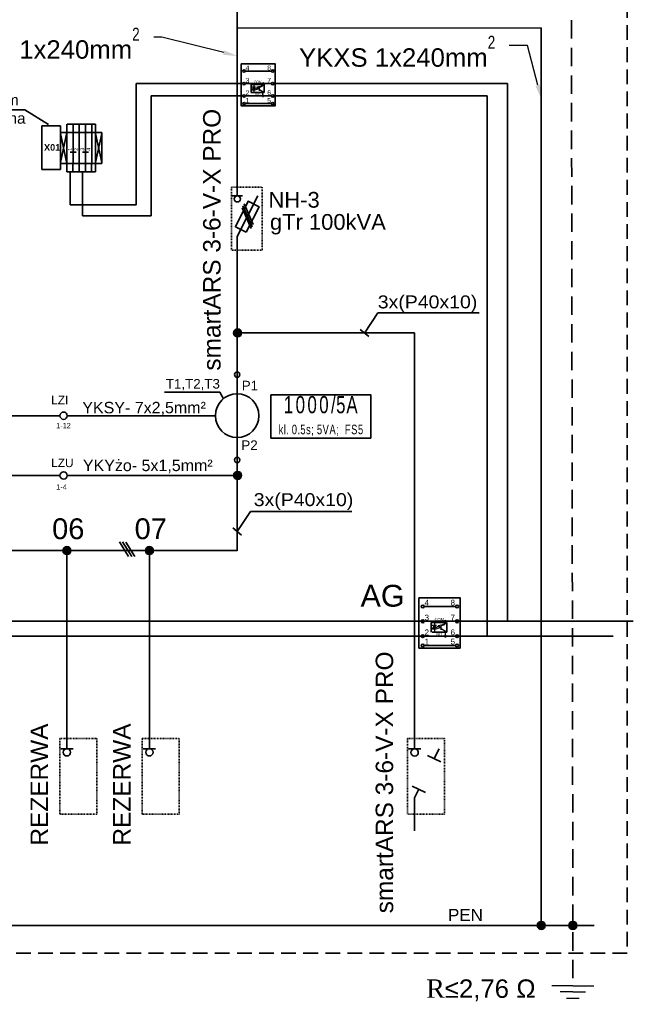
# Model space of a CAD drawing. Header units: millimetres. Extents: x -2674 to -2203, y -551 to -4.
# Tile 6 of 7: x -2388 to -2305, y -220 to -87. Entities that reach past the tile are written whole.
import ezdxf
from ezdxf import colors
from ezdxf.entities.mleader import LeaderData, LeaderLine
from ezdxf.enums import TextEntityAlignment as Align
from ezdxf.math import Vec2, Vec3

# ---------------------------------------------------------------- set-up
doc = ezdxf.new("R2010")
doc.units = ezdxf.units.MM
for name, pattern in [('_DROBNA', [12, 4, -8]), ('DASHED', [0.75, 0.5, -0.25]), ('DASHED2', [0.375, 0.25, -0.125]), ('HIDDEN', [0.375, 0.25, -0.125]), ('Symbol_S', [0])]:
    doc.linetypes.add(name, pattern=pattern)
doc.layers.add('02 urządzenia nn', color=7, linetype='Continuous', lineweight=35, true_color=0x007299)
doc.layers.add('e_opis linia SN', color=7, linetype='Continuous')
doc.layers.add('Opisy', color=10, linetype='Continuous')
doc.styles.add('100', font='Arial', dxfattribs={"height": 1})
doc.styles.add('101', font='arialbd.ttf', dxfattribs={"height": 1})
doc.styles.add('119', font='Arial', dxfattribs={"height": 1})
doc.styles.add('121', font='Arial', dxfattribs={"height": 1})
doc.styles.add('122', font='Arial', dxfattribs={"height": 1})
doc.styles.add('123', font='Arial', dxfattribs={"height": 1})
doc.styles.add('62', font='Arial', dxfattribs={"height": 1})
doc.styles.add('998', font='ROMANC.SHX', dxfattribs={"width": 0.707, "bigfont": 'HZTXT.SHX'})
doc.styles.add('Arial CE', font='ARIAL.TTF')
doc.styles.add('Arial h-40', font='ARIAL.TTF', dxfattribs={"height": 40})
doc.styles.get("Standard").update_dxf_attribs({"font": 'arial.ttf'})

msp = doc.modelspace()

# ---------------------------------------------------------------- hatches: boundary and pattern name
at = {"layer": '02 urządzenia nn'}
h = msp.add_hatch(color=256, dxfattribs=at)
edge = h.paths.add_edge_path()
edge.add_arc((-2355.45, -95.53), 0.0809, 0, 360)
h = msp.add_hatch(color=256, dxfattribs=at)
edge = h.paths.add_edge_path()
edge.add_arc((-2355.45, -97.21), 0.0809, 0, 360)
at = {"layer": '02 urządzenia nn', "linetype": 'Continuous'}
for points in [[(-2358.37, -129.37, 1), (-2359.44, -129.37, 1)], [(-2358.37, -148.7, 1), (-2359.44, -148.7, 1)], [(-2381.53, -158.89, 1), (-2382.62, -158.89, 1)], [(-2370.32, -158.89, 1), (-2371.41, -158.89, 1)], [(-2317.12, -209.75, 1), (-2318.21, -209.75, 1)], [(-2312.82, -209.75, 1), (-2313.91, -209.75, 1)]]:
    msp.add_hatch(color=256, dxfattribs=at).paths.add_polyline_path(points)
at = {"layer": '02 urządzenia nn'}
h = msp.add_hatch(color=256, dxfattribs=at)
edge = h.paths.add_edge_path()
edge.add_arc((-2330.68, -168.49), 0.097, 0, 360)
h = msp.add_hatch(color=256, dxfattribs=at)
edge = h.paths.add_edge_path()
edge.add_arc((-2330.68, -170.51), 0.097, 0, 360)

# ---------------------------------------------------------------- linework, layer by layer
at = {"layer": '02 urządzenia nn', "color": 1, "linetype": 'HIDDEN', "lineweight": 35, "ltscale": 10}
msp.add_line((-2313.61, -56.92), (-2313.35, -217.92), dxfattribs=at)
at = {"layer": '02 urządzenia nn'}
for p, q in [((-2358.93, -98.55), (-2358.93, -71.84)), ((-2358.93, -88.02), (-2317.66, -87.99, 1837562.45)), ((-2317.66, -87.99, 1837580.98), (-2317.66, -209.75, 94421.3)), ((-2357.85, -93.84, -5222792.99), (-2354.29, -93.84, -5222792.99)), ((-2358.18, -95.53, -5222792.99), (-2372.67, -95.53, -5222792.99)), ((-2372.67, -95.53, -5222792.99), (-2372.67, -111.98, -5222792.99)), ((-2357.85, -95.53, -5222792.99), (-2354.29, -95.53, -5222792.99)), ((-2353.96, -95.53, -5222792.99), (-2322.26, -95.53, -5222792.99)), ((-2322.26, -95.53, -5222792.99), (-2322.26, -168.49, -6267351.59)), ((-2358.18, -97.21, -5222792.99), (-2370.61, -97.21, -5222792.99)), ((-2370.61, -97.21, -5222792.99), (-2370.61, -113.47, -5222792.99)), ((-2357.85, -97.21, -5222792.99), (-2354.29, -97.21, -5222792.99)), ((-2353.96, -97.21, -5222792.99), (-2325.01, -97.21, -5222792.99)), ((-2325.01, -97.21, -5222792.99), (-2325.01, -170.51, -6267351.59)), ((-2358.93, -110.76), (-2358.93, -98.55)), ((-2357.85, -98.25, -5222792.99), (-2354.29, -98.25, -5222792.99)), ((-2387.78, -99.08), (-2421.72, -99.08)), ((-2384.55, -101.08), (-2387.78, -99.08)), ((-2382.92, -101.28), (-2385.46, -101.28)), ((-2385.46, -101.28), (-2385.46, -107.19)), ((-2382.92, -107.19), (-2382.92, -101.28)), ((-2382.08, -101.04), (-2382.08, -102.16)), ((-2382.03, -101.04), (-2378.19, -101.04)), ((-2381.23, -101.04), (-2381.23, -102.16)), ((-2380.39, -101.04), (-2380.39, -102.16)), ((-2379.54, -102.16), (-2379.54, -101.04)), ((-2378.7, -102.16), (-2378.7, -101.04)), ((-2378.19, -102.16), (-2378.19, -101.04)), ((-2378.19, -102.16), (-2378.19, -101.04)), ((-2377.34, -102.16), (-2382.92, -102.16)), ((-2382.92, -102.16), (-2382.92, -106.39)), ((-2382.08, -102.16), (-2382.92, -106.26)), ((-2382.92, -102.29), (-2382.08, -106.39)), ((-2382.08, -102.16), (-2382.08, -106.39)), ((-2381.23, -106.39), (-2381.23, -102.16)), ((-2380.39, -106.39), (-2380.39, -102.16)), ((-2379.54, -106.39), (-2379.54, -102.16)), ((-2378.7, -106.39), (-2378.7, -102.16)), ((-2378.19, -106.39), (-2378.19, -102.16)), ((-2377.34, -102.29), (-2378.19, -106.26)), ((-2378.19, -102.29), (-2377.34, -106.26)), ((-2377.34, -106.39), (-2377.34, -102.16)), ((-2377.34, -106.39), (-2377.34, -102.16)), ((-2381.63, -104.84), (-2380.82, -104.84)), ((-2379.94, -104.84), (-2379.12, -104.84)), ((-2382.92, -106.39), (-2377.34, -106.39)), ((-2382.1, -106.39), (-2382.1, -107.52)), ((-2381.25, -106.39), (-2381.25, -107.52)), ((-2380.41, -106.39), (-2380.41, -107.52)), ((-2379.56, -107.52), (-2379.56, -106.39)), ((-2378.72, -107.52), (-2378.72, -106.39)), ((-2378.21, -107.52), (-2378.21, -106.39)), ((-2378.21, -107.52), (-2378.21, -106.39)), ((-2385.46, -107.19), (-2382.92, -107.19)), ((-2382.1, -107.52), (-2378.21, -107.52)), ((-2381.64, -107.97), (-2381.64, -107.52)), ((-2381.64, -107.97), (-2381.64, -111.98)), ((-2379.95, -107.97), (-2379.95, -107.52)), ((-2379.95, -107.97), (-2379.95, -113.47)), ((-2358.24, -110.76), (-2359.62, -110.76)), ((-2356.16, -110.76), (-2358.93, -116.29)), ((-2372.67, -111.98, -5222792.99), (-2381.64, -111.98)), ((-2358.16, -112.11), (-2356.93, -114.95)), ((-2358.02, -111.83), (-2356.78, -114.66)), ((-2370.61, -113.47, -5222792.99), (-2379.95, -113.47)), ((-2358.29, -112.38), (-2357.06, -115.21)), ((-2358.93, -116.29), (-2358.93, -146.22)), ((-2358.93, -116.29), (-2358.93, -120.06)), ((-2341.65, -129.38), (-2339.86, -126.63)), ((-2326.1, -126.64), (-2339.86, -126.63)), ((-2358.93, -129.37), (-2334.85, -129.37)), ((-2342.23, -128.88), (-2341.07, -129.87)), ((-2334.85, -164.08), (-2334.85, -129.37)), ((-2358.95, -135.02), (-2358.93, -158.91)), ((-2383.01, -140.59), (-2411.49, -140.59)), ((-2361.91, -140.59), (-2382.02, -140.59)), ((-2383.01, -148.7), (-2396.91, -148.7)), ((-2358.9, -148.7), (-2382.02, -148.7)), ((-2358.95, -156.32), (-2357.16, -153.57)), ((-2343.4, -153.57), (-2357.16, -153.57)), ((-2359.53, -155.81), (-2358.37, -156.81)), ((-2445.54, -158.89), (-2358.93, -158.89)), ((-2382.07, -180.55), (-2382.07, -158.89)), ((-2374.94, -157.72), (-2373.7, -159.68)), ((-2374.51, -157.72), (-2373.27, -159.69)), ((-2374.09, -157.73), (-2372.84, -159.69)), ((-2370.87, -180.55), (-2370.87, -158.89)), ((-2334.85, -185.78), (-2334.85, -158.91)), ((-2333.56, -166.47, -6267351.59), (-2329.29, -166.47, -6267351.59)), ((-2401.83, -168.47, -6267351.59), (-2384.25, -168.47, -6267351.59)), ((-2387.56, -168.47, -6267351.59), (-2383.28, -168.47, -6267351.59)), ((-2384.24, -168.47, -11382294.08), (-2305.16, -168.47, -11382294.08)), ((-2382.89, -168.47, -6267351.59), (-2365.31, -168.47, -6267351.59)), ((-2368.69, -168.47, -6267351.59), (-2364.42, -168.47, -6267351.59)), ((-2333.56, -168.49, -6267351.59), (-2329.29, -168.49, -6267351.59)), ((-2401.83, -170.49, -6267351.59), (-2384.25, -170.49, -6267351.59)), ((-2387.56, -170.49, -6267351.59), (-2383.28, -170.49, -6267351.59)), ((-2384.24, -170.49, -11382294.08), (-2307.9, -170.49, -11382294.08)), ((-2382.89, -170.49, -6267351.59), (-2365.31, -170.49, -6267351.59)), ((-2368.69, -170.49, -6267351.59), (-2364.42, -170.49, -6267351.59)), ((-2333.56, -170.51, -6267351.59), (-2329.29, -170.51, -6267351.59)), ((-2334.85, -176.97), (-2334.85, -171.76)), ((-2333.56, -171.76, -6267351.59), (-2329.29, -171.76, -6267351.59)), ((-2382.07, -185.77), (-2382.07, -180.55)), ((-2370.87, -185.77), (-2370.87, -180.55)), ((-2381.24, -185.77), (-2382.9, -185.77)), ((-2370.04, -185.77), (-2371.7, -185.77)), ((-2334.02, -185.78), (-2335.68, -185.78)), ((-2331.31, -187.56), (-2333.09, -186.67)), ((-2331.54, -185.78), (-2332.2, -187.12)), ((-2335.17, -190.83), (-2333.39, -191.72)), ((-2334.28, -191.27), (-2334.85, -192.42)), ((-2334.85, -192.42), (-2334.85, -196.93)), ((-2322.75, -209.75), (-2476.03, -209.75)), ((-2310.46, -209.75), (-2458.49, -209.75))]:
    msp.add_line(p, q, dxfattribs=at)
at = {"layer": '02 urządzenia nn', "linetype": 'Symbol_S', "lineweight": 25}
for p, q in [((-2356.92, -95.96, -5222792.99), (-2356.44, -95.96, -5222792.99)), ((-2356.68, -95.75, -5222792.99), (-2356.68, -95.96, -5222792.99)), ((-2356.68, -96.39, -5222792.99), (-2356.68, -95.96, -5222792.99)), ((-2356.23, -96.09, -5222792.99), (-2356.47, -96.22, -5222792.99)), ((-2356.07, -96, -5222792.99), (-2356.26, -96.04, -5222792.99)), ((-2356.26, -96.04, -5222792.99), (-2356.2, -96.14, -5222792.99)), ((-2356.2, -96.14, -5222792.99), (-2356.07, -96, -5222792.99)), ((-2355.98, -96.15, -5222792.99), (-2356.17, -96.19, -5222792.99)), ((-2356.11, -96.3, -5222792.99), (-2355.98, -96.15, -5222792.99)), ((-2355.94, -96.51, -5222792.99), (-2355.94, -95.9, -5222792.99)), ((-2355.94, -96.05, -5222792.99), (-2355.69, -95.9, -5222792.99)), ((-2355.45, -95.78, -5222792.99), (-2355.45, -95.53, -5222792.99)), ((-2356.68, -96.39, -5222792.99), (-2356.68, -96.68, -5222792.99)), ((-2356.14, -96.25, -5222792.99), (-2356.38, -96.38, -5222792.99)), ((-2356.17, -96.19, -5222792.99), (-2356.11, -96.3, -5222792.99)), ((-2355.45, -97.21, -5222792.99), (-2355.45, -96.63, -5222792.99)), ((-2332.45, -169.01, -6267351.59), (-2331.87, -169.01, -6267351.59)), ((-2332.16, -168.75, -6267351.59), (-2332.16, -169.01, -6267351.59)), ((-2332.16, -169.52, -6267351.59), (-2332.16, -169.01, -6267351.59)), ((-2332.16, -169.52, -6267351.59), (-2332.16, -169.88, -6267351.59)), ((-2331.62, -169.16, -6267351.59), (-2331.9, -169.33, -6267351.59)), ((-2331.51, -169.35, -6267351.59), (-2331.79, -169.51, -6267351.59)), ((-2331.43, -169.05, -6267351.59), (-2331.65, -169.1, -6267351.59)), ((-2331.65, -169.1, -6267351.59), (-2331.58, -169.23, -6267351.59)), ((-2331.58, -169.23, -6267351.59), (-2331.43, -169.05, -6267351.59)), ((-2331.32, -169.24, -6267351.59), (-2331.54, -169.29, -6267351.59)), ((-2331.54, -169.29, -6267351.59), (-2331.47, -169.41, -6267351.59)), ((-2331.47, -169.41, -6267351.59), (-2331.32, -169.24, -6267351.59)), ((-2331.27, -169.66, -6267351.59), (-2331.27, -168.94, -6267351.59)), ((-2331.27, -169.12, -6267351.59), (-2330.98, -168.94, -6267351.59)), ((-2330.68, -168.79, -6267351.59), (-2330.68, -168.49, -6267351.59)), ((-2330.68, -170.51, -6267351.59), (-2330.68, -169.81, -6267351.59))]:
    msp.add_line(p, q, dxfattribs=at)
at = {"layer": '02 urządzenia nn', "linetype": 'DASHED', "ltscale": 4}
msp.add_lwpolyline([(-2478.13, -84.61), (-2305.97, -84.61), (-2305.97, -213.52), (-2478.13, -213.52)], close=True, dxfattribs=at)
at = {"layer": '02 urządzenia nn'}
for points in [[(-2358.43, -92.86), (-2353.77, -92.86), (-2353.77, -98.55), (-2358.43, -98.55)], [(-2334.26, -165.29), (-2328.67, -165.29), (-2328.67, -172.11), (-2334.26, -172.11)]]:
    msp.add_lwpolyline(points, close=True, dxfattribs=at)
at = {"layer": '02 urządzenia nn', "linetype": '_DROBNA', "ltscale": 0.5}
for points, elevation in [([(-2357.06, -95.66), (-2355.27, -95.66), (-2355.27, -96.75), (-2357.06, -96.75)], 168217.87), ([(-2332.61, -168.65), (-2330.46, -168.65), (-2330.46, -169.96), (-2332.61, -169.96)], 201861.44)]:
    msp.add_lwpolyline(points, close=True, dxfattribs=dict(at, elevation=elevation))
at = {"layer": '02 urządzenia nn', "linetype": 'Symbol_S', "lineweight": 25}
for points, elevation in [([(-2356.92, -96.39), (-2356.44, -96.39), (-2356.68, -95.96), (-2356.92, -96.39)], -5222792.99), ([(-2355.45, -95.78), (-2355.66, -95.99), (-2355.72, -95.84), (-2355.45, -95.78)], -5222792.99), ([(-2355.94, -96.32), (-2355.94, -96.32), (-2355.45, -96.63)], -5222792.99), ([(-2332.45, -169.52), (-2331.87, -169.52), (-2332.16, -169.01), (-2332.45, -169.52)], -6267351.59), ([(-2331.27, -169.45), (-2331.27, -169.45), (-2330.68, -169.81)], -6267351.59), ([(-2330.68, -168.79), (-2330.94, -169.05), (-2331.01, -168.86), (-2330.68, -168.79)], -6267351.59)]:
    msp.add_lwpolyline(points, dxfattribs=dict(at, elevation=elevation))
at = {"layer": '02 urządzenia nn', "linetype": 'DASHED2', "ltscale": 0.1}
for points in [[(-2359.73, -109.6), (-2355.55, -109.6), (-2355.55, -118.15), (-2359.73, -118.15)], [(-2383.04, -184.37), (-2378.02, -184.37), (-2378.02, -194.63), (-2383.04, -194.63)], [(-2371.83, -184.37), (-2366.82, -184.37), (-2366.82, -194.63), (-2371.83, -194.63)], [(-2335.82, -184.39), (-2330.8, -184.39), (-2330.8, -194.64), (-2335.82, -194.64)]]:
    msp.add_lwpolyline(points, close=True, dxfattribs=at)
at = {"layer": '02 urządzenia nn'}
msp.add_lwpolyline([(-2357.71, -115.71), (-2355.98, -112.25), (-2357.46, -111.51), (-2359.19, -114.97), (-2357.71, -115.71)], dxfattribs=at)
at = {"layer": '02 urządzenia nn', "linetype": 'Continuous', "elevation": 178994937.71}
msp.add_lwpolyline([(-2360.82, -138.3), (-2361.31, -137.38), (-2368.84, -137.38)], dxfattribs=at)
at = {"layer": '02 urządzenia nn', "linetype": 'Continuous', "elevation": 1575.77}
msp.add_lwpolyline([(-2354.37, -137.76), (-2340.81, -137.76), (-2340.81, -143.63), (-2354.37, -143.63)], close=True, dxfattribs=at)
at = {"layer": '02 urządzenia nn'}
for centre, radius in [((-2358.01, -93.84, -5222792.99), 0.162), ((-2354.13, -93.84, -5222792.99), 0.162), ((-2358.01, -95.53, -5222792.99), 0.162), ((-2355.45, -95.53, -5222792.99), 0.0809), ((-2354.13, -95.53, -5222792.99), 0.162), ((-2358.01, -97.21, -5222792.99), 0.162), ((-2355.45, -97.21, -5222792.99), 0.0809), ((-2354.13, -97.21, -5222792.99), 0.162), ((-2358.01, -98.25, -5222792.99), 0.162), ((-2354.13, -98.25, -5222792.99), 0.162), ((-2358.93, -111.18), 0.415), ((-2358.95, -135.02), 0.359), ((-2382.52, -140.59), 0.496), ((-2358.95, -146.6), 0.359), ((-2382.52, -148.7), 0.496), ((-2333.76, -166.47, -6267351.59), 0.194), ((-2329.09, -166.47, -6267351.59), 0.194), ((-2333.76, -168.49, -6267351.59), 0.194), ((-2329.09, -168.49, -6267351.59), 0.194), ((-2330.68, -168.49, -6267351.59), 0.097), ((-2333.76, -170.51, -6267351.59), 0.194), ((-2330.68, -170.51, -6267351.59), 0.097), ((-2329.09, -170.51, -6267351.59), 0.194), ((-2333.76, -171.76, -6267351.59), 0.194), ((-2329.09, -171.76, -6267351.59), 0.194), ((-2382.07, -186.26), 0.498), ((-2370.87, -186.26), 0.498), ((-2334.85, -186.28), 0.498)]:
    msp.add_circle(centre, radius, dxfattribs=at)
at = {"layer": '02 urządzenia nn', "linetype": 'Continuous'}
for centre, radius in [((-2358.9, -129.37), 0.537), ((-2358.95, -140.59, 178994937.71), 2.96), ((-2358.9, -148.7), 0.537), ((-2382.07, -158.89), 0.546), ((-2370.87, -158.89), 0.546), ((-2317.66, -209.75), 0.546), ((-2313.37, -209.75), 0.546)]:
    msp.add_circle(centre, radius, dxfattribs=at)
at = {"layer": 'Opisy', "color": 1, "lineweight": -3, "ltscale": 0.5}
for p, q in [((-2313.37, -217.92), (-2316.22, -217.92)), ((-2313.37, -218.77), (-2315.08, -218.77)), ((-2313.37, -217.92), (-2310.52, -217.92)), ((-2313.37, -218.77), (-2311.66, -218.77)), ((-2314.22, -219.63), (-2313.37, -219.63)), ((-2313.37, -219.63), (-2312.51, -219.63))]:
    msp.add_line(p, q, dxfattribs=at)

# ---------------------------------------------------------------- texts
at = {"layer": '02 urządzenia nn'}
for s, height, p in [('4', 0.647, (-2357.8, -93.74, -5222792.99)), ('3', 0.647, (-2357.8, -95.42, -5222792.99)), ('2', 0.647, (-2357.8, -97.1, -5222792.99)), ('1', 0.647, (-2357.8, -98.15, -5222792.99)), ('4', 0.776, (-2333.5, -166.34, -6267351.59)), ('3', 0.776, (-2333.5, -168.36, -6267351.59)), ('2', 0.776, (-2333.5, -170.37, -6267351.59)), ('1', 0.776, (-2333.5, -171.63, -6267351.59))]:
    msp.add_text(s, height=height, dxfattribs=at).set_placement(p)
for s, height, p in [('8', 0.647, (-2354.36, -93.74, -5222792.99)), ('7', 0.647, (-2354.36, -95.42, -5222792.99)), ('5', 0.647, (-2354.36, -98.15, -5222792.99)), ('6', 0.647, (-2354.36, -97.1, -5222792.99)), ('8', 0.776, (-2329.37, -166.34, -6267351.59)), ('7', 0.776, (-2329.37, -168.36, -6267351.59)), ('6', 0.776, (-2329.37, -170.37, -6267351.59)), ('5', 0.776, (-2329.37, -171.63, -6267351.59))]:
    msp.add_text(s, height=height, dxfattribs=at).set_placement(p, align=Align.RIGHT)
for s, height, p in [('COM', 0.323, (-2356.14, -95.47, -5222792.99)), ('NO', 0.323, (-2356.14, -97.15, -5222792.99)), ('COM', 0.388, (-2331.51, -168.41, -6267351.59)), ('NO', 0.388, (-2331.51, -170.43, -6267351.59))]:
    msp.add_text(s, height=height, dxfattribs=at).set_placement(p, align=Align.CENTER)
for s, height, style, p in [('Sygnały z rozłączników z modułem', 1.4826, 'Arial h-40', (-2420.73, -98.5)), ('przepalenia wkładek wyprowadzić na', 1.4826, 'Arial h-40', (-2421.76, -100.98)), ('X01', 0.89, '101', (-2385.18, -104.64)), ('NH-3', 2.134, 'Arial CE', (-2354.7, -112.37)), ('gTr 100kVA', 2.134, 'Arial CE', (-2354.5, -115.37)), ('06', 2.823, '100', (-2384.08, -157.34)), ('07', 2.823, '100', (-2372.88, -157.34)), ('AG', 2.964, '100', (-2342.2, -166.5, 656.57)), ('PEN', 1.647, '100', (-2330.31, -209.15))]:
    msp.add_text(s, height=height, dxfattribs=dict(at, style=style)).set_placement(p)
for s, height, style, p in [('smartARS 3-6-V-X PRO', 2.3711, '100', (-2361.21, -134.48, -5222136.42)), ('1', 0.505, '119', (-2381.42, -104.64)), ('2', 0.505, '121', (-2380.57, -104.64)), ('3', 0.505, '122', (-2379.73, -104.64)), ('4', 0.505, '123', (-2378.88, -104.64)), ('smartARS 3-6-V-X PRO', 2.3711, '100', (-2337.77, -208.1, 656.57)), ('REZERWA', 2.371, '100', (-2384.64, -198.91, 656.57)), ('REZERWA', 2.371, '100', (-2373.43, -198.91, 656.57))]:
    msp.add_text(s, height=height, rotation=90, dxfattribs=dict(at, style=style)).set_placement(p)
at = {"layer": '02 urządzenia nn', "style": '62', "width": 1.077063}
for p in [(-2339.86, -126.03), (-2356.7, -152.86)]:
    msp.add_text('3x(P40x10)', height=1.757, dxfattribs=at).set_placement(p)
at = {"layer": '02 urządzenia nn', "linetype": 'Continuous'}
for s, p in [('T1,T2,T3', (-2368.64, -136.91, 178995036.1)), ('P1', (-2358.33, -137.15, 178980110.18)), ('P2', (-2358.38, -145.24, 178982237.69))]:
    msp.add_text(s, height=1.296, dxfattribs=at).set_placement(p)
at = {"layer": '02 urządzenia nn'}
for s, height, p in [('LZI', 1.152, (-2384.21, -138.47)), ('1-12', 0.712, (-2383.53, -141.93)), ('LZU', 1.152, (-2384.21, -146.99)), ('1-4', 0.712, (-2383.53, -150.27))]:
    msp.add_text(s, height=height, dxfattribs=at).set_placement(p, align=Align.MIDDLE_LEFT)
at = {"layer": '02 urządzenia nn', "linetype": 'Continuous', "style": 'Arial CE'}
for s, height, p in [('YKSY- 7x2,5mm²', 1.5552, (-2379.98, -140.27)), ('YKY', 1.555, (-2379.9, -148.11)), ('żo', 1.555, (-2375.56, -148.11)), ('- 5x1,5mm²', 1.555, (-2373.26, -148.11))]:
    msp.add_text(s, height=height, dxfattribs=at).set_placement(p)
at = {"layer": '02 urządzenia nn', "linetype": 'Continuous', "insert": (-2347.93, -140.64), "char_height": 1.296, "width": 13.9991, "attachment_point": 5, "style": '998'}
msp.add_mtext('{\\T1.25;\\fArial|b0|i0|c0|p0;\\H1.8x; 1000\\T1.1;\\W0.7;/5A\\P\\H0.555556x;  kl. 0.5s; 5VA;  FS5}', dxfattribs=at)
at = {"layer": 'e_opis linia SN', "color": 1, "lineweight": 9, "insert": (-2325.83, -218.55), "char_height": 2.5, "width": 16.7517, "attachment_point": 5}
msp.add_mtext('{\\fTimes New Roman|b0|i0|c238|p18;R}≤2,76 Ω', dxfattribs=at)

# ---------------------------------------------------------------- leaders
at = {"layer": '02 urządzenia nn'}
ml = msp.add_multileader_mtext('Standard', dxfattribs=at)
ml.set_content(' 3xYKXS 1x240mm{\\W0.75;\\A1;\\C256;{\\H0.7x;\\S2^ ;}}')
ml.set_leader_properties()
ml.build(insert=Vec2(0, 0))
ml.multileader.update_dxf_attribs({"dogleg_length": 1.11, "arrow_head_size": 1.9})
ctx = ml.context
ctx.base_point, ctx.char_height, ctx.arrow_head_size, ctx.landing_gap_size, ctx.plane_origin = Vec3(-2405.11, -89.25), 2.5, 1.9, 1.9, Vec3(-2445.58, -88.52)
ctx.text_align_type = 2
notes = []
notes.append((ctx, [(0, (1, 1, 0), (-2369.18, -89.25), (-1, 0), 1.11, [(0, [(-2358.93, -91.79)], 0, [])])]))
ctx.mtext.insert, ctx.mtext.alignment, ctx.mtext.flow_direction = Vec3(-2372.19, -87.96), 3, 5
ml = msp.add_multileader_mtext('Standard', dxfattribs=at)
ml.set_content('YKXS 1x240mm{\\W0.75;\\A1;\\C256;{\\H0.7x;\\S2^ ;}}')
ml.set_leader_properties()
ml.build(insert=Vec2(0, 0))
ml.multileader.update_dxf_attribs({"dogleg_length": 2.47, "arrow_head_size": 1.9})
ctx = ml.context
ctx.base_point, ctx.char_height, ctx.arrow_head_size, ctx.landing_gap_size, ctx.plane_origin = Vec3(-2352.17, -90.35, 1837580.98), 2.5, 1.9, 1.9, Vec3(-2400.32, -95.84, 1837580.98)
ctx.text_align_type = 2
notes.append((ctx, [(0, (1, 1, 0), (-2319.54, -90.35, 1837580.98), (-1, 0), 2.47, [(0, [(-2317.66, -97.6, 1837580.98)], 0, [])])]))
ctx.mtext.insert, ctx.mtext.alignment, ctx.mtext.flow_direction = Vec3(-2323.91, -89.05, 1837580.98), 3, 5
for ctx, leaders in notes:
    for number, flags, end, landing, length, lines in leaders:
        leader = LeaderData()
        leader.index, (leader.has_last_leader_line, leader.has_dogleg_vector, leader.attachment_direction) = number, flags
        leader.last_leader_point, leader.dogleg_vector, leader.dogleg_length = Vec3(end), Vec3(landing), length
        for number, points, colour, breaks in lines:
            line = LeaderLine()
            line.index, line.vertices, line.color, line.breaks = number, Vec3.list(points), colors.encode_raw_color(colour), breaks
            leader.lines.append(line)
        ctx.leaders.append(leader)

doc.saveas('drawing.dxf')
